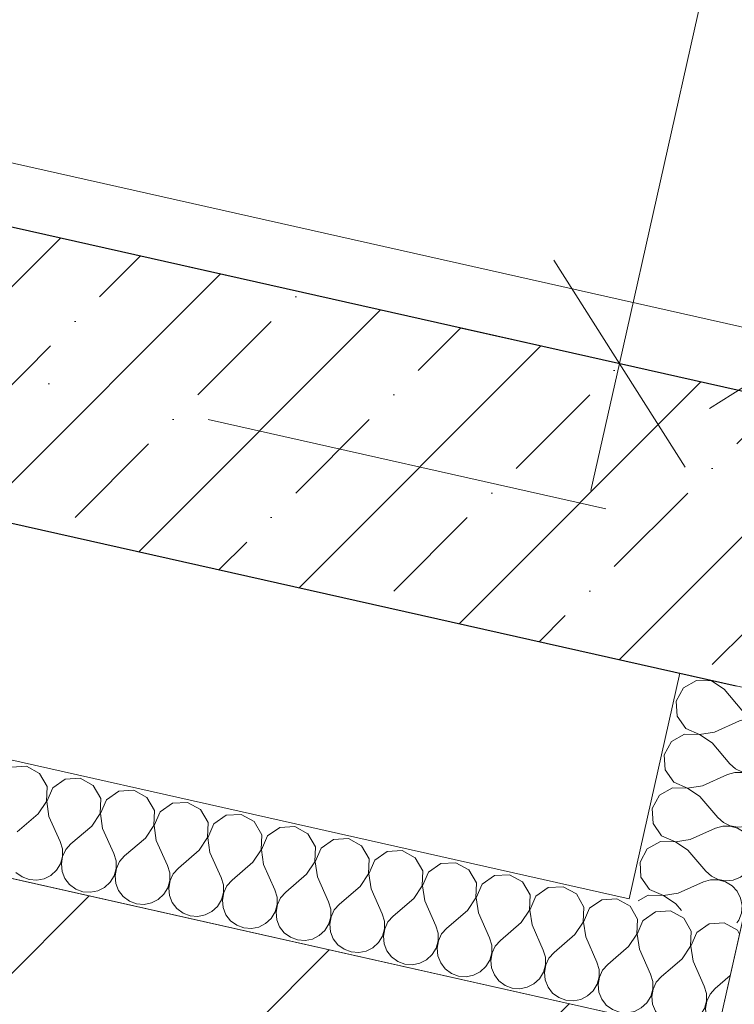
# Model space of a CAD drawing. Header units: millimetres. Extents: x -7213913 to -6930525, y 6129472 to 6355042.
# Tile 197 of 214: x -7185473 to -7184854, y 6173228 to 6174080. Entities that reach past the tile are written whole.
import ezdxf
from ezdxf.enums import TextEntityAlignment as Align

# ---------------------------------------------------------------- set-up
doc = ezdxf.new("R2010")
doc.units = ezdxf.units.MM
doc.header["$MEASUREMENT"] = 0
doc.linetypes.add('короткая штриховая', pattern=[282.222222, 141.111111, -141.111111])
doc.linetypes.add('Штрихпунктирная', pattern=[670.277762, 352.777767, -176.388884, 0, -141.111112])
for name, color, linetype, lineweight in [('0_Ном._пера__1', 7, 'Continuous', 0), ('АР-вертикальная связь - Лифт.АР_Ном._пера__120', 7, 'Continuous', 0), ('АР-Стены_внешние_.АР_Ном._пера__1', 7, 'Continuous', 0), ('АР-Стены_внутренние_пилоны.АР_Ном._пера__1', 7, 'Continuous', 15), ('АР-Чертеж-Оси_Осевые размеры.АР_Ном._пера__120', 7, 'Continuous', 0), ('АР-Чертеж-Размеры.АР_Ном._пера__1', 7, 'Continuous', 0)]:
    doc.layers.add(name, color=color, linetype=linetype, lineweight=lineweight)
for name, color, linetype in [('АР-Стены_внешние_.АР', 7, 'Continuous'), ('АР-Стены_внутренние_пилоны.АР', 7, 'Continuous'), ('АР-Чертеж-Оси_Осевые размеры.АР', 7, 'Continuous'), ('АР-Чертеж-Размеры.АР', 7, 'Continuous')]:
    doc.layers.add(name, color=color, linetype=linetype)
doc.styles.add('РЎР“Р•РќР•Р\xa0Р\x98Р\xa0_РЎРўР\x98Р›Р¬_3', font='GOST_Common.ttf')
doc.styles.add('РЎР“Р•РќР•Р\xa0Р\x98Р\xa0_РЎРўР\x98Р›Р¬_5', font='GOTHIC.TTF')
doc.dimstyles.new('СГЕНЕРИР_СТИЛЬ__5', dxfattribs={"dimtxt": 129.999995, "dimasz": 142.5, "dimexe": 0.18, "dimexo": 300000, "dimgap": 0, "dimtad": 1, "dimdec": 0, "dimzin": 0, "dimdsep": 46, "dimtxsty": 'РЎР“Р•РќР•Р\xa0Р\x98Р\xa0_РЎРўР\x98Р›Р¬_3', "dimblk": 'ARROWHEAD_6', "dimblk1": 'ARROWHEAD_6', "dimblk2": 'ARROWHEAD_6', "dimcen": 0.09, "dimclrd": 7, "dimclre": 7, "dimclrt": 7, "dimazin": 0, "dimtfac": 1, "dimtdec": 4, "dimtmove": 0, "dimatfit": 3, "dimfxl": 1, "dimtolj": 1, "dimtzin": 0, "dimarcsym": 0})
pattern_1 = [(45, (-6566190.34, 6562677.8), (-127.279217, 127.279217), [])]

# ---------------------------------------------------------------- blocks, each defined once
blk = doc.blocks.new('Стена_203_10', base_point=(-7187679.25, 6174266.15))
at = {"layer": 'АР-Стены_внутренние_пилоны.АР', "linetype": 'Continuous', "lineweight": 0, "true_color": 0x000000}
h = blk.add_hatch(dxfattribs=at)
h.set_pattern_fill('ЖЕЛЕЗОБЕТОН__PROJECT__000A', color=18, style=0, pattern_type=2)
h.set_pattern_definition([(45, (-6566190.34, 6562677.8), (-84.852814, 84.852814), []), (45, (-6566232.77, 6562720.22), (-84.852814, 84.852814), [90, -30, 0, -30])])
h.paths.add_polyline_path([(-7187529.9, 6174360.72), (-7187584.68, 6174116.79), (-7184852.74, 6173503.22), (-7184797.95, 6173747.14)])
at = {"layer": 'АР-Стены_внутренние_пилоны.АР_Ном._пера__1', "color": 7, "linetype": 'Continuous', "lineweight": 30, "flags": 128}
for points in [[(-7184797.95, 6173747.14), (-7187529.9, 6174360.72)], [(-7187584.68, 6174116.79), (-7184852.74, 6173503.22)]]:
    blk.add_lwpolyline(points, dxfattribs=at)
blk = doc.blocks.new('Стена_383_10', base_point=(-7185998.29, 6173350.55))
at = {"layer": 'АР-Стены_внешние_.АР', "linetype": 'Continuous', "lineweight": 0, "true_color": 0x000000}
h = blk.add_hatch(dxfattribs=at)
h.set_pattern_fill('БЛОКИ_БЕТОННЫЕ_ЭФФЕКТИВН_28', color=18, style=0, pattern_type=2)
h.set_pattern_definition(pattern_1)
h.paths.add_polyline_path([(-7185976.38, 6173448.12), (-7186020.2, 6173252.98), (-7183928.99, 6172783.31), (-7183861.62, 6172973.16)])
at = {"layer": 'АР-Стены_внешние_.АР_Ном._пера__1', "color": 7, "linetype": 'Continuous', "lineweight": 15, "flags": 128}
blk.add_lwpolyline([(-7184869.69, 6173199.57), (-7185976.38, 6173448.12)], dxfattribs=at)
blk = doc.blocks.new('Стена_402_10', base_point=(-7184891.6, 6173102))
at = {"layer": 'АР-Стены_внешние_.АР', "linetype": 'Continuous', "lineweight": 0, "true_color": 0x000000}
h = blk.add_hatch(dxfattribs=at)
h.set_pattern_fill('БЛОКИ_БЕТОННЫЕ_ЭФФЕКТИВН_28', color=18, style=0, pattern_type=2)
h.set_pattern_definition(pattern_1)
h.paths.add_polyline_path([(-7184674.55, 6173155.74), (-7184619.77, 6173399.65), (-7184814.91, 6173443.48), (-7184869.69, 6173199.57)])
at = {"layer": 'АР-Стены_внешние_.АР_Ном._пера__1', "color": 7, "linetype": 'Continuous', "lineweight": 15, "flags": 128}
for points in [[(-7184814.91, 6173443.48), (-7184869.69, 6173199.57)], [(-7184619.77, 6173399.65), (-7184814.91, 6173443.48)], [(-7184674.55, 6173155.74), (-7184619.77, 6173399.65)]]:
    blk.add_lwpolyline(points, dxfattribs=at)
blk = doc.blocks.new('*X848', base_point=(-6566190.34, 6562677.79))
at = {"layer": '0_Ном._пера__1', "color": 7, "linetype": 'Continuous', "lineweight": 0}
for p, q in [((-7184909.53, 6173308.57), (-7184922.52, 6173307.84)), ((-7184898.09, 6173302.35), (-7184909.53, 6173308.57)), ((-7184933.19, 6173300.39), (-7184933.33, 6173300.07)), ((-7184922.52, 6173307.84), (-7184933.19, 6173300.39)), ((-7184891.63, 6173291.06), (-7184898.09, 6173302.35)), ((-7184876.06, 6173297.41), (-7184886.73, 6173289.96)), ((-7184863.07, 6173298.13), (-7184876.06, 6173297.41)), ((-7184851.63, 6173291.92), (-7184863.07, 6173298.13)), ((-7184849.7, 6173288.55), (-7184851.63, 6173291.92)), ((-7184892.08, 6173278.05), (-7184891.63, 6173291.06)), ((-7184886.73, 6173289.96), (-7184891.89, 6173278.01)), ((-7184899.29, 6173267.22), (-7184892.08, 6173278.05)), ((-7184891.89, 6173278.01), (-7184890, 6173265.14)), ((-7184899.29, 6173267.22), (-7184907.88, 6173259.89)), ((-7184890, 6173265.14), (-7184880.23, 6173243.42)), ((-7184857.79, 6173252.56), (-7184870.94, 6173241.33)), ((-7184878.39, 6173237.12), (-7184880.23, 6173243.42)), ((-7184870.94, 6173241.33), (-7184875.3, 6173236.42)), ((-7184878.34, 6173230.55), (-7184878.39, 6173237.12)), ((-7184875.3, 6173236.42), (-7184878.16, 6173230.5)), ((-7184882.64, 6173220.02), (-7184880.09, 6173224.21)), ((-7184880.09, 6173224.21), (-7184878.34, 6173230.55)), ((-7184878.16, 6173230.5), (-7184879.28, 6173224.03)), ((-7184879.28, 6173224.03), (-7184878.6, 6173217.5)), ((-7184878.6, 6173217.5), (-7184876.16, 6173211.4)), ((-7184876.16, 6173211.4), (-7184872.14, 6173206.2)), ((-7184872.14, 6173206.2), (-7184868.76, 6173203.71))]:
    blk.add_line(p, q, dxfattribs=at)
blk = doc.blocks.new('*X849', base_point=(-6566190.34, 6562677.79))
at = {"layer": '0_Ном._пера__1', "color": 7, "linetype": 'Continuous', "lineweight": 0}
for p, q in [((-7184944.56, 6173312.79), (-7184946.51, 6173313.85)), ((-7184938.1, 6173301.49), (-7184944.56, 6173312.79)), ((-7184938.54, 6173288.49), (-7184938.1, 6173301.49)), ((-7184933.33, 6173300.07), (-7184938.35, 6173288.45)), ((-7184945.75, 6173277.66), (-7184938.54, 6173288.49)), ((-7184938.35, 6173288.45), (-7184936.46, 6173275.57)), ((-7184945.75, 6173277.66), (-7184956.75, 6173268.28)), ((-7184936.46, 6173275.57), (-7184926.7, 6173253.86)), ((-7184907.88, 6173259.89), (-7184917.4, 6173251.77)), ((-7184924.85, 6173247.55), (-7184926.7, 6173253.86)), ((-7184917.4, 6173251.77), (-7184921.77, 6173246.86)), ((-7184926.55, 6173234.65), (-7184924.81, 6173240.98)), ((-7184924.62, 6173240.94), (-7184925.75, 6173234.47)), ((-7184924.81, 6173240.98), (-7184924.85, 6173247.55)), ((-7184921.77, 6173246.86), (-7184924.62, 6173240.94)), ((-7184929.97, 6173229.04), (-7184926.55, 6173234.65)), ((-7184925.75, 6173234.47), (-7184925.06, 6173227.93)), ((-7184965.79, 6173228.02), (-7184965.06, 6173227.07)), ((-7184965.06, 6173227.07), (-7184959.78, 6173223.17)), ((-7184940.64, 6173221.59), (-7184934.78, 6173224.57)), ((-7184934.78, 6173224.57), (-7184929.97, 6173229.04)), ((-7184925.06, 6173227.93), (-7184922.62, 6173221.84)), ((-7184959.78, 6173223.17), (-7184953.63, 6173220.86)), ((-7184953.63, 6173220.86), (-7184947.08, 6173220.32)), ((-7184947.08, 6173220.32), (-7184940.64, 6173221.59)), ((-7184922.62, 6173221.84), (-7184918.6, 6173216.64)), ((-7184918.6, 6173216.64), (-7184913.32, 6173212.74)), ((-7184888.32, 6173214.13), (-7184883.5, 6173218.6)), ((-7184883.5, 6173218.6), (-7184882.64, 6173220.02)), ((-7184913.32, 6173212.74), (-7184907.17, 6173210.43)), ((-7184907.17, 6173210.43), (-7184900.62, 6173209.88)), ((-7184900.62, 6173209.88), (-7184894.17, 6173211.15)), ((-7184894.17, 6173211.15), (-7184888.32, 6173214.13))]:
    blk.add_line(p, q, dxfattribs=at)
blk = doc.blocks.new('*X850', base_point=(-6566190.34, 6562677.79))
at = {"layer": '0_Ном._пера__1', "color": 7, "linetype": 'Continuous', "lineweight": 0}
for p, q in [((-7185467.07, 6173433.79), (-7185480.06, 6173433.06)), ((-7185455.63, 6173427.57), (-7185467.07, 6173433.79)), ((-7185449.17, 6173416.28), (-7185455.63, 6173427.57)), ((-7185433.6, 6173422.62), (-7185444.27, 6173415.18)), ((-7185420.61, 6173423.35), (-7185433.6, 6173422.62)), ((-7185409.17, 6173417.14), (-7185420.61, 6173423.35)), ((-7185449.62, 6173403.27), (-7185449.17, 6173416.28)), ((-7185444.27, 6173415.18), (-7185449.43, 6173403.23)), ((-7185402.71, 6173405.84), (-7185409.17, 6173417.14)), ((-7185387.14, 6173412.19), (-7185397.81, 6173404.74)), ((-7185374.14, 6173412.92), (-7185387.14, 6173412.19)), ((-7185362.71, 6173406.7), (-7185374.14, 6173412.92)), ((-7185456.83, 6173392.44), (-7185449.62, 6173403.27)), ((-7185449.43, 6173403.23), (-7185447.54, 6173390.36)), ((-7185403.16, 6173392.84), (-7185402.71, 6173405.84)), ((-7185397.81, 6173404.74), (-7185402.97, 6173392.8)), ((-7185356.25, 6173395.41), (-7185362.71, 6173406.7)), ((-7185327.68, 6173402.48), (-7185340.68, 6173401.75)), ((-7185316.25, 6173396.27), (-7185327.68, 6173402.48)), ((-7185356.69, 6173382.4), (-7185356.25, 6173395.41)), ((-7185351.35, 6173394.31), (-7185356.51, 6173382.36)), ((-7185340.68, 6173401.75), (-7185351.35, 6173394.31)), ((-7185309.79, 6173384.97), (-7185316.25, 6173396.27)), ((-7185456.83, 6173392.44), (-7185474.94, 6173376.99)), ((-7185447.54, 6173390.36), (-7185437.77, 6173368.64)), ((-7185410.37, 6173382.01), (-7185403.16, 6173392.84)), ((-7185402.97, 6173392.8), (-7185401.08, 6173379.92)), ((-7185294.21, 6173391.32), (-7185304.88, 6173383.87)), ((-7185281.22, 6173392.05), (-7185294.21, 6173391.32)), ((-7185269.79, 6173385.83), (-7185281.22, 6173392.05)), ((-7185263.33, 6173374.54), (-7185269.79, 6173385.83)), ((-7185410.37, 6173382.01), (-7185428.48, 6173366.55)), ((-7185401.08, 6173379.92), (-7185391.31, 6173358.21)), ((-7185363.91, 6173371.57), (-7185356.69, 6173382.4)), ((-7185356.51, 6173382.36), (-7185354.62, 6173369.49)), ((-7185310.23, 6173371.97), (-7185309.79, 6173384.97)), ((-7185304.88, 6173383.87), (-7185310.04, 6173371.93)), ((-7185247.75, 6173380.88), (-7185258.42, 6173373.44)), ((-7185234.76, 6173381.61), (-7185247.75, 6173380.88)), ((-7185223.33, 6173375.4), (-7185234.76, 6173381.61)), ((-7185435.93, 6173362.34), (-7185437.77, 6173368.64)), ((-7185363.91, 6173371.57), (-7185382.02, 6173356.12)), ((-7185354.62, 6173369.49), (-7185344.85, 6173347.77)), ((-7185317.45, 6173361.14), (-7185310.23, 6173371.97)), ((-7185310.04, 6173371.93), (-7185308.15, 6173359.05)), ((-7185263.77, 6173361.53), (-7185263.33, 6173374.54)), ((-7185258.42, 6173373.44), (-7185263.58, 6173361.49)), ((-7185216.87, 6173364.1), (-7185223.33, 6173375.4)), ((-7185201.29, 6173370.45), (-7185211.96, 6173363)), ((-7185188.3, 6173371.18), (-7185201.29, 6173370.45)), ((-7185176.86, 6173364.96), (-7185188.3, 6173371.18)), ((-7185435.88, 6173355.77), (-7185435.93, 6173362.34)), ((-7185432.84, 6173361.64), (-7185435.7, 6173355.72)), ((-7185428.48, 6173366.55), (-7185432.84, 6173361.64)), ((-7185317.45, 6173361.14), (-7185335.56, 6173345.68)), ((-7185270.98, 6173350.7), (-7185263.77, 6173361.53)), ((-7185263.58, 6173361.49), (-7185261.69, 6173348.62)), ((-7185217.31, 6173351.1), (-7185216.87, 6173364.1)), ((-7185211.96, 6173363), (-7185217.12, 6173351.06)), ((-7185170.4, 6173353.67), (-7185176.86, 6173364.96)), ((-7185154.83, 6173360.02), (-7185165.5, 6173352.57)), ((-7185141.84, 6173360.74), (-7185154.83, 6173360.02)), ((-7185130.4, 6173354.53), (-7185141.84, 6173360.74)), ((-7185437.63, 6173349.43), (-7185435.88, 6173355.77)), ((-7185435.7, 6173355.72), (-7185436.82, 6173349.25)), ((-7185389.47, 6173351.9), (-7185391.31, 6173358.21)), ((-7185389.42, 6173345.33), (-7185389.47, 6173351.9)), ((-7185386.38, 6173351.21), (-7185389.23, 6173345.29)), ((-7185382.02, 6173356.12), (-7185386.38, 6173351.21)), ((-7185308.15, 6173359.05), (-7185298.39, 6173337.34)), ((-7185170.85, 6173340.66), (-7185170.4, 6173353.67)), ((-7185165.5, 6173352.57), (-7185170.66, 6173340.62)), ((-7185123.94, 6173343.23), (-7185130.4, 6173354.53)), ((-7185445.86, 6173339.35), (-7185441.04, 6173343.82)), ((-7185441.04, 6173343.82), (-7185437.63, 6173349.43)), ((-7185436.82, 6173349.25), (-7185436.14, 6173342.72)), ((-7185436.14, 6173342.72), (-7185433.7, 6173336.62)), ((-7185391.17, 6173339), (-7185389.42, 6173345.33)), ((-7185389.23, 6173345.29), (-7185390.36, 6173338.82)), ((-7185343.01, 6173341.47), (-7185344.85, 6173347.77)), ((-7185335.56, 6173345.68), (-7185339.92, 6173340.77)), ((-7185270.98, 6173350.7), (-7185289.1, 6173335.25)), ((-7185261.69, 6173348.62), (-7185251.93, 6173326.9)), ((-7185224.52, 6173340.27), (-7185217.31, 6173351.1)), ((-7185217.12, 6173351.06), (-7185215.23, 6173338.18)), ((-7185124.39, 6173330.23), (-7185123.94, 6173343.23)), ((-7185108.37, 6173349.58), (-7185119.04, 6173342.13)), ((-7185095.37, 6173350.31), (-7185108.37, 6173349.58)), ((-7185083.94, 6173344.09), (-7185095.37, 6173350.31)), ((-7185077.48, 6173332.8), (-7185083.94, 6173344.09)), ((-7185476.14, 6173341.86), (-7185470.86, 6173337.96)), ((-7185470.86, 6173337.96), (-7185464.71, 6173335.65)), ((-7185464.71, 6173335.65), (-7185458.16, 6173335.1)), ((-7185458.16, 6173335.1), (-7185451.71, 6173336.37)), ((-7185451.71, 6173336.37), (-7185445.86, 6173339.35)), ((-7185433.7, 6173336.62), (-7185429.68, 6173331.42)), ((-7185394.58, 6173333.39), (-7185391.17, 6173339)), ((-7185390.36, 6173338.82), (-7185389.68, 6173332.28)), ((-7185344.71, 6173328.56), (-7185342.96, 6173334.9)), ((-7185342.77, 6173334.85), (-7185343.9, 6173328.38)), ((-7185342.96, 6173334.9), (-7185343.01, 6173341.47)), ((-7185339.92, 6173340.77), (-7185342.77, 6173334.85)), ((-7185296.55, 6173331.03), (-7185298.39, 6173337.34)), ((-7185289.1, 6173335.25), (-7185293.46, 6173330.34)), ((-7185224.52, 6173340.27), (-7185242.64, 6173324.81)), ((-7185215.23, 6173338.18), (-7185205.47, 6173316.47)), ((-7185178.06, 6173329.83), (-7185170.85, 6173340.66)), ((-7185170.66, 6173340.62), (-7185168.77, 6173327.75)), ((-7185119.04, 6173342.13), (-7185124.2, 6173330.19)), ((-7185061.91, 6173339.15), (-7185072.58, 6173331.7)), ((-7185048.91, 6173339.87), (-7185061.91, 6173339.15)), ((-7185037.48, 6173333.66), (-7185048.91, 6173339.87)), ((-7185429.68, 6173331.42), (-7185424.39, 6173327.52)), ((-7185424.39, 6173327.52), (-7185418.25, 6173325.21)), ((-7185411.7, 6173324.67), (-7185405.25, 6173325.94)), ((-7185405.25, 6173325.94), (-7185399.4, 6173328.92)), ((-7185399.4, 6173328.92), (-7185394.58, 6173333.39)), ((-7185389.68, 6173332.28), (-7185387.23, 6173326.19)), ((-7185387.23, 6173326.19), (-7185383.22, 6173320.99)), ((-7185348.12, 6173322.95), (-7185344.71, 6173328.56)), ((-7185343.9, 6173328.38), (-7185343.22, 6173321.85)), ((-7185296.5, 6173324.46), (-7185296.55, 6173331.03)), ((-7185293.46, 6173330.34), (-7185296.31, 6173324.42)), ((-7185250.09, 6173320.6), (-7185251.93, 6173326.9)), ((-7185178.06, 6173329.83), (-7185196.17, 6173314.38)), ((-7185168.77, 6173327.75), (-7185159, 6173306.03)), ((-7185131.6, 6173319.4), (-7185124.39, 6173330.23)), ((-7185124.2, 6173330.19), (-7185122.31, 6173317.31)), ((-7185077.92, 6173319.79), (-7185077.48, 6173332.8)), ((-7185072.58, 6173331.7), (-7185077.74, 6173319.75)), ((-7185031.02, 6173322.36), (-7185037.48, 6173333.66)), ((-7185015.44, 6173328.71), (-7185026.11, 6173321.26)), ((-7185002.45, 6173329.44), (-7185015.44, 6173328.71)), ((-7184991.02, 6173323.22), (-7185002.45, 6173329.44)), ((-7185418.25, 6173325.21), (-7185411.7, 6173324.67)), ((-7185383.22, 6173320.99), (-7185377.93, 6173317.09)), ((-7185377.93, 6173317.09), (-7185371.78, 6173314.78)), ((-7185358.79, 6173315.5), (-7185352.94, 6173318.48)), ((-7185352.94, 6173318.48), (-7185348.12, 6173322.95)), ((-7185343.22, 6173321.85), (-7185340.77, 6173315.75)), ((-7185301.66, 6173312.52), (-7185298.25, 6173318.13)), ((-7185298.25, 6173318.13), (-7185296.5, 6173324.46)), ((-7185296.31, 6173324.42), (-7185297.44, 6173317.95)), ((-7185297.44, 6173317.95), (-7185296.75, 6173311.41)), ((-7185250.04, 6173314.03), (-7185250.09, 6173320.6)), ((-7185247, 6173319.9), (-7185249.85, 6173313.98)), ((-7185242.64, 6173324.81), (-7185247, 6173319.9)), ((-7185131.6, 6173319.4), (-7185149.71, 6173303.94)), ((-7185122.31, 6173317.31), (-7185112.54, 6173295.6)), ((-7185085.14, 6173308.96), (-7185077.92, 6173319.79)), ((-7185077.74, 6173319.75), (-7185075.85, 6173306.88)), ((-7185031.46, 6173309.36), (-7185031.02, 6173322.36)), ((-7185026.11, 6173321.26), (-7185031.27, 6173309.32)), ((-7184984.56, 6173311.93), (-7184991.02, 6173323.22)), ((-7184968.98, 6173318.28), (-7184979.65, 6173310.83)), ((-7184955.99, 6173319), (-7184968.98, 6173318.28)), ((-7184946.51, 6173313.85), (-7184955.99, 6173319)), ((-7185371.78, 6173314.78), (-7185365.24, 6173314.23)), ((-7185365.24, 6173314.23), (-7185358.79, 6173315.5)), ((-7185340.77, 6173315.75), (-7185336.76, 6173310.55)), ((-7185336.76, 6173310.55), (-7185331.47, 6173306.65)), ((-7185306.48, 6173308.05), (-7185301.66, 6173312.52)), ((-7185296.75, 6173311.41), (-7185294.31, 6173305.32)), ((-7185251.79, 6173307.69), (-7185250.04, 6173314.03)), ((-7185249.85, 6173313.98), (-7185250.98, 6173307.51)), ((-7185203.62, 6173310.16), (-7185205.47, 6173316.47)), ((-7185203.58, 6173303.59), (-7185203.62, 6173310.16)), ((-7185200.53, 6173309.47), (-7185203.39, 6173303.55)), ((-7185196.17, 6173314.38), (-7185200.53, 6173309.47)), ((-7185085.14, 6173308.96), (-7185103.25, 6173293.51)), ((-7185038.68, 6173298.53), (-7185031.46, 6173309.36)), ((-7185031.27, 6173309.32), (-7185029.38, 6173296.44)), ((-7184985, 6173298.92), (-7184984.56, 6173311.93)), ((-7184979.65, 6173310.83), (-7184984.81, 6173298.88)), ((-7185331.47, 6173306.65), (-7185325.32, 6173304.34)), ((-7185325.32, 6173304.34), (-7185318.78, 6173303.8)), ((-7185318.78, 6173303.8), (-7185312.33, 6173305.07)), ((-7185312.33, 6173305.07), (-7185306.48, 6173308.05)), ((-7185294.31, 6173305.32), (-7185290.29, 6173300.12)), ((-7185290.29, 6173300.12), (-7185285.01, 6173296.22)), ((-7185260.01, 6173297.61), (-7185255.2, 6173302.08)), ((-7185255.2, 6173302.08), (-7185251.79, 6173307.69)), ((-7185250.98, 6173307.51), (-7185250.29, 6173300.98)), ((-7185250.29, 6173300.98), (-7185247.85, 6173294.88)), ((-7185205.32, 6173297.26), (-7185203.58, 6173303.59)), ((-7185203.39, 6173303.55), (-7185204.52, 6173297.08)), ((-7185157.16, 6173299.73), (-7185159, 6173306.03)), ((-7185149.71, 6173303.94), (-7185154.07, 6173299.03)), ((-7185075.85, 6173306.88), (-7185066.08, 6173285.16)), ((-7185285.01, 6173296.22), (-7185278.86, 6173293.91)), ((-7185278.86, 6173293.91), (-7185272.31, 6173293.36)), ((-7185272.31, 6173293.36), (-7185265.87, 6173294.63)), ((-7185265.87, 6173294.63), (-7185260.01, 6173297.61)), ((-7185247.85, 6173294.88), (-7185243.83, 6173289.68)), ((-7185213.55, 6173287.18), (-7185208.74, 6173291.65)), ((-7185208.74, 6173291.65), (-7185205.32, 6173297.26)), ((-7185204.52, 6173297.08), (-7185203.83, 6173290.54)), ((-7185158.86, 6173286.82), (-7185157.11, 6173293.16)), ((-7185156.93, 6173293.11), (-7185158.05, 6173286.64)), ((-7185157.11, 6173293.16), (-7185157.16, 6173299.73)), ((-7185154.07, 6173299.03), (-7185156.93, 6173293.11)), ((-7185110.7, 6173289.29), (-7185112.54, 6173295.6)), ((-7185103.25, 6173293.51), (-7185107.61, 6173288.6)), ((-7185038.68, 6173298.53), (-7185056.79, 6173283.07)), ((-7185029.38, 6173296.44), (-7185019.62, 6173274.73)), ((-7184992.21, 6173288.09), (-7184985, 6173298.92)), ((-7184984.81, 6173298.88), (-7184982.92, 6173286.01)), ((-7185243.83, 6173289.68), (-7185238.55, 6173285.78)), ((-7185238.55, 6173285.78), (-7185232.4, 6173283.47)), ((-7185232.4, 6173283.47), (-7185225.85, 6173282.93)), ((-7185225.85, 6173282.93), (-7185219.41, 6173284.2)), ((-7185219.41, 6173284.2), (-7185213.55, 6173287.18)), ((-7185203.83, 6173290.54), (-7185201.39, 6173284.45)), ((-7185201.39, 6173284.45), (-7185197.37, 6173279.25)), ((-7185162.27, 6173281.21), (-7185158.86, 6173286.82)), ((-7185158.05, 6173286.64), (-7185157.37, 6173280.11)), ((-7185110.65, 6173282.72), (-7185110.7, 6173289.29)), ((-7185107.61, 6173288.6), (-7185110.46, 6173282.68)), ((-7185064.24, 6173278.86), (-7185066.08, 6173285.16)), ((-7185056.79, 6173283.07), (-7185061.15, 6173278.16)), ((-7184992.21, 6173288.09), (-7185010.33, 6173272.64)), ((-7184982.92, 6173286.01), (-7184973.16, 6173264.29)), ((-7185197.37, 6173279.25), (-7185192.09, 6173275.35)), ((-7185192.09, 6173275.35), (-7185185.94, 6173273.04)), ((-7185172.94, 6173273.76), (-7185167.09, 6173276.74)), ((-7185167.09, 6173276.74), (-7185162.27, 6173281.21)), ((-7185157.37, 6173280.11), (-7185154.93, 6173274.01)), ((-7185115.81, 6173270.78), (-7185112.4, 6173276.39)), ((-7185112.4, 6173276.39), (-7185110.65, 6173282.72)), ((-7185110.46, 6173282.68), (-7185111.59, 6173276.21)), ((-7185111.59, 6173276.21), (-7185110.91, 6173269.67)), ((-7185064.19, 6173272.29), (-7185064.24, 6173278.86)), ((-7185061.15, 6173278.16), (-7185064, 6173272.24)), ((-7185017.78, 6173268.42), (-7185019.62, 6173274.73)), ((-7185185.94, 6173273.04), (-7185179.39, 6173272.49)), ((-7185179.39, 6173272.49), (-7185172.94, 6173273.76)), ((-7185154.93, 6173274.01), (-7185150.91, 6173268.81)), ((-7185150.91, 6173268.81), (-7185145.62, 6173264.91)), ((-7185126.48, 6173263.33), (-7185120.63, 6173266.31)), ((-7185120.63, 6173266.31), (-7185115.81, 6173270.78)), ((-7185110.91, 6173269.67), (-7185108.46, 6173263.58)), ((-7185069.35, 6173260.34), (-7185065.94, 6173265.95)), ((-7185065.94, 6173265.95), (-7185064.19, 6173272.29)), ((-7185064, 6173272.24), (-7185065.13, 6173265.77)), ((-7185017.73, 6173261.85), (-7185017.78, 6173268.42)), ((-7185014.69, 6173267.73), (-7185017.54, 6173261.81)), ((-7185010.33, 6173272.64), (-7185014.69, 6173267.73)), ((-7184956.75, 6173268.28), (-7184963.87, 6173262.2)), ((-7185145.62, 6173264.91), (-7185139.48, 6173262.6)), ((-7185139.48, 6173262.6), (-7185132.93, 6173262.06)), ((-7185132.93, 6173262.06), (-7185126.48, 6173263.33)), ((-7185108.46, 6173263.58), (-7185104.45, 6173258.38)), ((-7185104.45, 6173258.38), (-7185099.16, 6173254.48)), ((-7185074.17, 6173255.87), (-7185069.35, 6173260.34)), ((-7185065.13, 6173265.77), (-7185064.45, 6173259.24)), ((-7185064.45, 6173259.24), (-7185062, 6173253.14)), ((-7185019.48, 6173255.52), (-7185017.73, 6173261.85)), ((-7185017.54, 6173261.81), (-7185018.67, 6173255.34)), ((-7184971.32, 6173257.99), (-7184973.16, 6173264.29)), ((-7184971.27, 6173251.42), (-7184971.32, 6173257.99)), ((-7184963.87, 6173262.2), (-7184968.23, 6173257.29)), ((-7185099.16, 6173254.48), (-7185093.01, 6173252.17)), ((-7185093.01, 6173252.17), (-7185086.47, 6173251.62)), ((-7185086.47, 6173251.62), (-7185080.02, 6173252.89)), ((-7185080.02, 6173252.89), (-7185074.17, 6173255.87)), ((-7185062, 6173253.14), (-7185057.99, 6173247.94)), ((-7185027.71, 6173245.44), (-7185022.89, 6173249.91)), ((-7185022.89, 6173249.91), (-7185019.48, 6173255.52)), ((-7185018.67, 6173255.34), (-7185017.98, 6173248.8)), ((-7184973.02, 6173245.08), (-7184971.27, 6173251.42)), ((-7184971.08, 6173251.37), (-7184972.21, 6173244.9)), ((-7184968.23, 6173257.29), (-7184971.08, 6173251.37)), ((-7185057.99, 6173247.94), (-7185052.7, 6173244.04)), ((-7185052.7, 6173244.04), (-7185046.55, 6173241.73)), ((-7185046.55, 6173241.73), (-7185040.01, 6173241.19)), ((-7185040.01, 6173241.19), (-7185033.56, 6173242.46)), ((-7185033.56, 6173242.46), (-7185027.71, 6173245.44)), ((-7185017.98, 6173248.8), (-7185015.54, 6173242.71)), ((-7185015.54, 6173242.71), (-7185011.52, 6173237.51)), ((-7184976.43, 6173239.47), (-7184973.02, 6173245.08)), ((-7184972.21, 6173244.9), (-7184971.52, 6173238.37)), ((-7185011.52, 6173237.51), (-7185006.24, 6173233.61)), ((-7185006.24, 6173233.61), (-7185000.09, 6173231.3)), ((-7184993.54, 6173230.75), (-7184987.1, 6173232.02)), ((-7184987.1, 6173232.02), (-7184981.24, 6173235)), ((-7184981.24, 6173235), (-7184976.43, 6173239.47)), ((-7184971.52, 6173238.37), (-7184969.08, 6173232.27)), ((-7184969.08, 6173232.27), (-7184965.79, 6173228.02)), ((-7185000.09, 6173231.3), (-7184993.54, 6173230.75))]:
    blk.add_line(p, q, dxfattribs=at)
blk = doc.blocks.new('Стена_408_10', base_point=(-7187579.72, 6173910.71))
at = {"layer": '0_Ном._пера__1', "color": 7, "linetype": 'Continuous', "lineweight": 0, "flags": 128}
for points in [[(-7184945.34, 6173319.05), (-7187579.72, 6173910.71)], [(-7187601.63, 6173813.14), (-7184869.69, 6173199.57)], [(-7184869.69, 6173199.57), (-7184847.78, 6173297.14)]]:
    blk.add_lwpolyline(points, dxfattribs=at)
at = {"color": 7, "lineweight": 0}
for name in ['*X850', '*X849', '*X848']:
    blk.add_blockref(name, (-6566190.34, 6562677.79), dxfattribs=at)
blk = doc.blocks.new('*X852', base_point=(-6566190.34, 6562677.79))
at = {"layer": '0_Ном._пера__1', "color": 7, "linetype": 'Continuous', "lineweight": 0}
for p, q in [((-7184886.96, 6173508.07), (-7184898.26, 6173501.61)), ((-7184873.96, 6173507.63), (-7184886.96, 6173508.07)), ((-7184874.68, 6173508.15), (-7184873.92, 6173507.82)), ((-7184863.13, 6173500.41), (-7184873.96, 6173507.63)), ((-7184873.92, 6173507.82), (-7184873.49, 6173507.88)), ((-7184898.26, 6173501.61), (-7184904.47, 6173490.18)), ((-7184863.13, 6173500.41), (-7184847.67, 6173482.3)), ((-7184904.47, 6173490.18), (-7184903.74, 6173477.19)), ((-7184808.64, 6173486.39), (-7184806.33, 6173492.54)), ((-7184806.33, 6173492.54), (-7184806.31, 6173492.79)), ((-7184847.67, 6173482.3), (-7184842.76, 6173477.94)), ((-7184817.74, 6173477.09), (-7184812.54, 6173481.1)), ((-7184812.54, 6173481.1), (-7184808.64, 6173486.39)), ((-7184903.74, 6173477.19), (-7184896.3, 6173466.52)), ((-7184871.48, 6173463.25), (-7184849.76, 6173473.01)), ((-7184843.45, 6173474.85), (-7184849.76, 6173473.01)), ((-7184836.89, 6173474.9), (-7184843.45, 6173474.85)), ((-7184842.76, 6173477.94), (-7184836.84, 6173475.09)), ((-7184830.55, 6173473.15), (-7184836.89, 6173474.9)), ((-7184836.84, 6173475.09), (-7184830.37, 6173473.96)), ((-7184824.94, 6173469.74), (-7184830.55, 6173473.15)), ((-7184830.37, 6173473.96), (-7184823.84, 6173474.64)), ((-7184823.84, 6173474.64), (-7184817.74, 6173477.09)), ((-7184896.3, 6173466.52), (-7184884.35, 6173461.35)), ((-7184884.35, 6173461.35), (-7184871.48, 6173463.25)), ((-7184820.47, 6173464.92), (-7184824.94, 6173469.74)), ((-7184817.49, 6173459.07), (-7184820.47, 6173464.92)), ((-7184908.69, 6173455.15), (-7184914.91, 6173443.72)), ((-7184897.4, 6173461.61), (-7184908.69, 6173455.15)), ((-7184884.39, 6173461.17), (-7184897.4, 6173461.61)), ((-7184873.56, 6173453.95), (-7184884.39, 6173461.17)), ((-7184873.56, 6173453.95), (-7184858.11, 6173435.84)), ((-7184816.22, 6173452.62), (-7184817.49, 6173459.07)), ((-7184819.07, 6173439.93), (-7184816.77, 6173446.08)), ((-7184816.77, 6173446.08), (-7184816.22, 6173452.62)), ((-7184914.91, 6173443.72), (-7184914.18, 6173430.72)), ((-7184822.98, 6173434.64), (-7184819.07, 6173439.93)), ((-7184914.18, 6173430.72), (-7184906.73, 6173420.05)), ((-7184853.89, 6173428.39), (-7184860.2, 6173426.55)), ((-7184858.11, 6173435.84), (-7184853.2, 6173431.48)), ((-7184847.32, 6173428.44), (-7184853.89, 6173428.39)), ((-7184853.2, 6173431.48), (-7184847.28, 6173428.63)), ((-7184840.99, 6173426.69), (-7184847.32, 6173428.44)), ((-7184847.28, 6173428.63), (-7184840.81, 6173427.5)), ((-7184840.81, 6173427.5), (-7184834.27, 6173428.18)), ((-7184834.27, 6173428.18), (-7184828.18, 6173430.63)), ((-7184828.18, 6173430.63), (-7184822.98, 6173434.64)), ((-7184906.73, 6173420.05), (-7184894.79, 6173414.89)), ((-7184881.91, 6173416.78), (-7184860.2, 6173426.55)), ((-7184835.37, 6173423.28), (-7184840.99, 6173426.69)), ((-7184830.91, 6173418.46), (-7184835.37, 6173423.28)), ((-7184907.83, 6173415.15), (-7184919.13, 6173408.69)), ((-7184894.83, 6173414.71), (-7184907.83, 6173415.15)), ((-7184884, 6173407.49), (-7184894.83, 6173414.71)), ((-7184894.79, 6173414.89), (-7184881.91, 6173416.78)), ((-7184827.93, 6173412.61), (-7184830.91, 6173418.46)), ((-7184826.66, 6173406.16), (-7184827.93, 6173412.61)), ((-7184919.13, 6173408.69), (-7184925.34, 6173397.25)), ((-7184884, 6173407.49), (-7184868.54, 6173389.38)), ((-7184827.2, 6173399.62), (-7184826.66, 6173406.16)), ((-7184925.34, 6173397.25), (-7184924.61, 6173384.26)), ((-7184829.51, 6173393.47), (-7184827.2, 6173399.62)), ((-7184868.54, 6173389.38), (-7184863.63, 6173385.02)), ((-7184838.61, 6173384.16), (-7184833.41, 6173388.18)), ((-7184833.41, 6173388.18), (-7184829.51, 6173393.47)), ((-7184924.61, 6173384.26), (-7184917.17, 6173373.59)), ((-7184892.35, 6173370.32), (-7184870.63, 6173380.09)), ((-7184864.32, 6173381.93), (-7184870.63, 6173380.09)), ((-7184857.76, 6173381.98), (-7184864.32, 6173381.93)), ((-7184863.63, 6173385.02), (-7184857.71, 6173382.16)), ((-7184851.42, 6173380.23), (-7184857.76, 6173381.98)), ((-7184857.71, 6173382.16), (-7184851.24, 6173381.04)), ((-7184845.81, 6173376.82), (-7184851.42, 6173380.23)), ((-7184851.24, 6173381.04), (-7184844.71, 6173381.72)), ((-7184841.34, 6173372), (-7184845.81, 6173376.82)), ((-7184844.71, 6173381.72), (-7184838.61, 6173384.16)), ((-7184918.27, 6173368.69), (-7184929.56, 6173362.23)), ((-7184905.26, 6173368.24), (-7184918.27, 6173368.69)), ((-7184917.17, 6173373.59), (-7184905.22, 6173368.43)), ((-7184894.43, 6173361.03), (-7184905.26, 6173368.24)), ((-7184905.22, 6173368.43), (-7184892.35, 6173370.32)), ((-7184838.36, 6173366.15), (-7184841.34, 6173372)), ((-7184929.56, 6173362.23), (-7184935.78, 6173350.79)), ((-7184894.43, 6173361.03), (-7184878.98, 6173342.92)), ((-7184837.09, 6173359.7), (-7184838.36, 6173366.15)), ((-7184837.63, 6173353.15), (-7184837.09, 6173359.7)), ((-7184839.94, 6173347), (-7184837.63, 6173353.15)), ((-7184935.78, 6173350.79), (-7184935.05, 6173337.8)), ((-7184878.98, 6173342.92), (-7184874.07, 6173338.56)), ((-7184843.85, 6173341.72), (-7184839.94, 6173347)), ((-7184935.05, 6173337.8), (-7184927.6, 6173327.13)), ((-7184874.76, 6173335.47), (-7184881.07, 6173333.62)), ((-7184868.19, 6173335.52), (-7184874.76, 6173335.47)), ((-7184874.07, 6173338.56), (-7184868.15, 6173335.7)), ((-7184861.86, 6173333.77), (-7184868.19, 6173335.52)), ((-7184868.15, 6173335.7), (-7184861.68, 6173334.58)), ((-7184861.68, 6173334.58), (-7184855.14, 6173335.26)), ((-7184855.14, 6173335.26), (-7184849.05, 6173337.7)), ((-7184849.05, 6173337.7), (-7184843.85, 6173341.72)), ((-7184927.6, 6173327.13), (-7184915.65, 6173321.97)), ((-7184902.78, 6173323.86), (-7184881.07, 6173333.62)), ((-7184856.24, 6173330.35), (-7184861.86, 6173333.77)), ((-7184851.78, 6173325.54), (-7184856.24, 6173330.35)), ((-7184928.7, 6173322.23), (-7184937.38, 6173317.26)), ((-7184915.7, 6173321.78), (-7184928.7, 6173322.23)), ((-7184904.87, 6173314.57), (-7184915.7, 6173321.78)), ((-7184915.65, 6173321.97), (-7184902.78, 6173323.86)), ((-7184848.8, 6173319.68), (-7184851.78, 6173325.54)), ((-7184847.53, 6173313.24), (-7184848.8, 6173319.68)), ((-7184904.87, 6173314.57), (-7184900, 6173308.87)), ((-7184848.07, 6173306.69), (-7184847.53, 6173313.24)), ((-7184852.17, 6173298.12), (-7184850.38, 6173300.54)), ((-7184850.38, 6173300.54), (-7184848.07, 6173306.69))]:
    blk.add_line(p, q, dxfattribs=at)
blk = doc.blocks.new('Стена_409_10', base_point=(-7184901.52, 6173514.17))
at = {"layer": '0_Ном._пера__1', "color": 7, "linetype": 'Continuous', "lineweight": 0, "flags": 128}
for points in [[(-7184901.52, 6173514.17), (-7184945.34, 6173319.05)], [(-7184901.52, 6173514.17), (-7184803.95, 6173492.26)], [(-7184847.78, 6173297.14), (-7184803.95, 6173492.26)]]:
    blk.add_lwpolyline(points, dxfattribs=at)
at = {"color": 7, "lineweight": 0}
blk.add_blockref('*X852', (-6566190.34, 6562677.79), dxfattribs=at)
blk = doc.blocks.new('*D921', base_point=(-6566190.34, 6562677.79))
at = {"layer": 'АР-Чертеж-Размеры.АР_Ном._пера__1', "color": 7, "linetype": 'Continuous', "lineweight": 0, "transparency": 16777216}
for p, q in [((-7187487.23, 6174550.69), (-7187548.86, 6174276.27)), ((-7187428.44, 6174470.22), (-7187607.66, 6174356.74)), ((-7187518.05, 6174413.48), (-7187627.81, 6174438.13)), ((-7184786.1, 6173799.9), (-7187518.05, 6174413.48)), ((-7184755.29, 6173937.11), (-7184816.92, 6173662.69)), ((-7184875.72, 6173743.16), (-7184696.49, 6173856.64)), ((-7184676.34, 6173775.25), (-7184786.1, 6173799.9))]:
    blk.add_line(p, q, dxfattribs=at)
at = {"layer": 'АР-Чертеж-Размеры.АР_Ном._пера__1', "color": 7, "lineweight": 0, "transparency": 16777216, "insert": (-7186348.01, 6174177.34), "char_height": 130, "attachment_point": 7, "rotation": 347.34172, "style": 'РЎР“Р•РќР•Р\xa0Р\x98Р\xa0_РЎРўР\x98Р›Р¬_3'}
blk.add_mtext('\\A1;{\\pql;\\fGOST Common|b0|i0|c204|p0;\\W1.000000;2\xa0800}', dxfattribs=at)
blk = doc.blocks.new('ARROWHEAD_6')
at = {"color": 0, "linetype": 'Continuous', "lineweight": 0}
for p, q in [((-0.5, -0.5), (0.5, 0.5)), ((0, 0), (-1, 0))]:
    blk.add_line(p, q, dxfattribs=at)
blk = doc.blocks.new('*D922', base_point=(-6566190.34, 6562677.79))
at = {"layer": 'АР-Чертеж-Размеры.АР_Ном._пера__1', "color": 7, "linetype": 'Continuous', "lineweight": 0, "transparency": 16777216}
for p, q in [((-7184536.78, 6175638.37), (-7184561.43, 6175528.61)), ((-7184504.69, 6175439), (-7184618.17, 6175618.22)), ((-7184698.64, 6175559.42), (-7184424.22, 6175497.79)), ((-7184561.43, 6175528.61), (-7184953.68, 6173782.12)), ((-7185010.43, 6173871.73), (-7184896.94, 6173692.5)), ((-7185090.89, 6173812.93), (-7184816.48, 6173751.3)), ((-7184953.68, 6173782.12), (-7184978.34, 6173672.35))]:
    blk.add_line(p, q, dxfattribs=at)
at = {"layer": 'АР-Чертеж-Размеры.АР_Ном._пера__1', "color": 7, "lineweight": 0, "transparency": 16777216, "insert": (-7184825.33, 6174472.24), "char_height": 130, "attachment_point": 7, "rotation": 77.34172, "style": 'РЎР“Р•РќР•Р\xa0Р\x98Р\xa0_РЎРўР\x98Р›Р¬_3'}
blk.add_mtext('\\A1;{\\pql;\\fGOST Common|b0|i0|c204|p0;\\W1.000000;1\xa0790}', dxfattribs=at)
blk = doc.blocks.new('Стандартный Маркер Сетки[197]_10', base_point=(-7209178.45, 6179094.59))
at = {"layer": 'АР-Чертеж-Оси_Осевые размеры.АР_Ном._пера__120', "color": 7, "linetype": 'Штрихпунктирная', "lineweight": 0}
blk.add_line((-7208202.75, 6178875.45), (-7184083.84, 6173458.47), dxfattribs=at)
at = {"layer": 'АР-Чертеж-Оси_Осевые размеры.АР_Ном._пера__120', "color": 7, "lineweight": 0, "style": 'РЎР“Р•РќР•Р\xa0Р\x98Р\xa0_РЎРўР\x98Р›Р¬_5'}
blk.add_attdef('AC_MarkerText_1', text='', height=350, rotation=347.34172, dxfattribs=at).set_placement((-7209596.37, 6179385.23), align=Align.TOP_CENTER)
blk = doc.blocks.new('Стандартный Маркер Сетки[216]_10', base_point=(-7209178.45, 6179094.59))
at = {"layer": 'АР-Чертеж-Оси_Осевые размеры.АР_Ном._пера__120', "color": 7, "linetype": 'Штрихпунктирная', "lineweight": 0}
blk.add_line((-7208202.75, 6178875.45), (-7184083.84, 6173458.47), dxfattribs=at)
at = {"layer": 'АР-Чертеж-Оси_Осевые размеры.АР_Ном._пера__120', "color": 7, "lineweight": 0, "style": 'РЎР“Р•РќР•Р\xa0Р\x98Р\xa0_РЎРўР\x98Р›Р¬_5'}
blk.add_attdef('AC_MarkerText_1', text='', height=350, rotation=347.34172, dxfattribs=at).set_placement((-7209596.37, 6179385.23), align=Align.TOP_CENTER)

msp = doc.modelspace()

# ---------------------------------------------------------------- linework, layer by layer
at = {"layer": 'АР-вертикальная связь - Лифт.АР_Ном._пера__120', "color": 7, "linetype": 'короткая штриховая', "lineweight": 0}
msp.add_lwpolyline([(-7187137.64, 6176107.21), (-7187529.9, 6174360.72), (-7184797.95, 6173747.14), (-7184405.7, 6175493.63)], close=True, dxfattribs=at)

# ---------------------------------------------------------------- block references
at = {"color": 7, "lineweight": 0}
for name, p in [('Стена_408_10', (-7187579.72, 6173910.71)), ('Стена_409_10', (-7184901.52, 6173514.17))]:
    msp.add_blockref(name, p, dxfattribs=at)
at = {"layer": 'АР-Стены_внешние_.АР', "color": 7, "lineweight": 0}
for name, p in [('Стена_383_10', (-7185998.29, 6173350.55)), ('Стена_402_10', (-7184891.6, 6173102))]:
    msp.add_blockref(name, p, dxfattribs=at)
at = {"layer": 'АР-Стены_внутренние_пилоны.АР', "color": 7, "lineweight": 0}
msp.add_blockref('Стена_203_10', (-7187679.25, 6174266.15), dxfattribs=at)
at = {"layer": 'АР-Чертеж-Оси_Осевые размеры.АР', "color": 8, "linetype": 'Continuous', "lineweight": 15}
for name in ['Стандартный Маркер Сетки[197]_10', 'Стандартный Маркер Сетки[216]_10']:
    msp.add_blockref(name, (-7209178.45, 6179094.59), dxfattribs=at)

# ---------------------------------------------------------------- dimensions: what is measured, and where the dimension line sits
at = {"layer": 'АР-Чертеж-Размеры.АР', "color": 7, "linetype": 'Continuous', "lineweight": 0}
for base, p1, p2, angle, picture, middle, turn in [((-7184953.68, 6173782.12), (-7184405.7, 6175493.63), (-7184797.95, 6173747.14), 257.34172, '*D922', (-7184839.89, 6174704.06), 77.34172), ((-7187518.05, 6174413.48), (-7184797.95, 6173747.14), (-7187529.9, 6174360.72), 167.34172, '*D921', (-7186116.18, 6174191.9), 347.34172)]:
    dim = msp.add_linear_dim(base=base, p1=p1, p2=p2, angle=angle, dimstyle='СГЕНЕРИР_СТИЛЬ__5', dxfattribs=at)
    dim.commit()
    dim.dimension.update_dxf_attribs({"geometry": picture, "text_midpoint": middle, "dimtype": 160, "text_rotation": turn})

doc.saveas('drawing.dxf')
